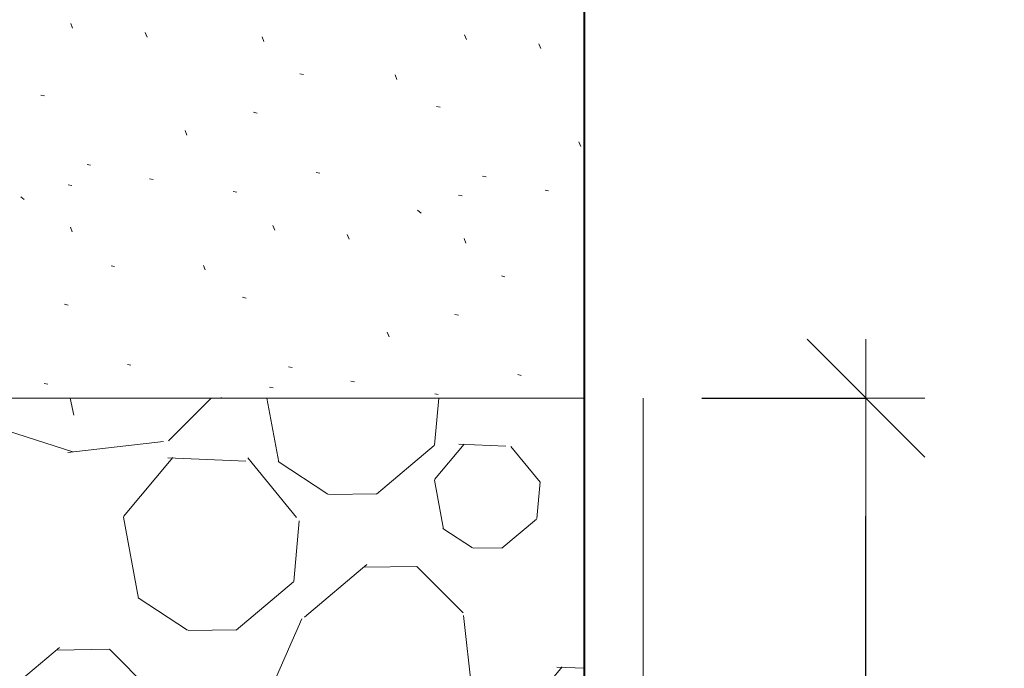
# Model space of a CAD drawing. Header units: metres. Extents: x 351055.4 to 351076.4, y -78447.2 to -78432.3.
# Tile 62 of 68: x 351071.612 to 351072.447, y -78436.685 to -78436.135. Entities that reach past the tile are written whole.
import ezdxf

# ---------------------------------------------------------------- set-up
doc = ezdxf.new("R2010")
doc.units = ezdxf.units.M
doc.header["$MEASUREMENT"] = 0
doc.linetypes.add('DGN Style 2', pattern=[0.912958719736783, 0.5477752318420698, -0.3651834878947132])
doc.layers.get('0').update_dxf_attribs({"color": 1, "lineweight": 30})
for name, color, linetype, lineweight in [('KOTY', 7, 'Continuous', 13), ('RAMECEK', 7, 'Continuous', 0), ('ŠRAFY', 7, 'Continuous', 0)]:
    doc.layers.add(name, color=color, linetype=linetype, lineweight=lineweight)
doc.styles.add('ARIAL', font='arial.ttf')
doc.dimstyles.new('1 500', dxfattribs={"dimtxt": 1, "dimasz": 1, "dimexe": 0, "dimexo": 1, "dimgap": 0.5, "dimtad": 1, "dimzin": 0, "dimtxsty": 'ARIAL', "dimblk": 'KONCOVA ZNACKA KOTY_1.0', "dimcen": 0, "dimazin": 3, "dimtfac": 1, "dimtdec": 0, "dimtofl": 0, "dimtmove": 0, "dimatfit": 1, "dimldrblk": 'KONCOVA ZNACKA KOTY_1.0', "dimfxl": 0, "dimtolj": 1, "dimtzin": 0, "dimarcsym": 0})

# ---------------------------------------------------------------- blocks, each defined once
blk = doc.blocks.new('KONCOVA ZNACKA KOTY_1.0')
blk.add_line((0, 0), (-1, 0))
at = {"layer": 'KOTY'}
for p, q in [((-0.4999340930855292, -0.4999340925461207), (0.4999340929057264, 0.4999340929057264)), ((-1.798028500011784e-10, -0.4999340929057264), (0, 0.4999340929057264)), ((-0.4999340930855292, 0), (0.4999340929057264, 0))]:
    blk.add_line(p, q, dxfattribs=at)
blk = doc.blocks.new('*D33')
at = {"layer": 'Defpoints', "color": 0, "linetype": 'Continuous'}
for p in [(351072.0904193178, -78436.45646225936), (351072.3296203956, -78436.45646225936), (351072.0904193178, -78437.80406749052)]:
    blk.add_point(p, dxfattribs=at)
at = {"layer": 'KOTY', "color": 0, "linetype": 'ByBlock', "lineweight": -2}
for p, q in [((351072.1904193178, -78436.45646225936), (351072.3296203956, -78436.45646225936)), ((351072.1904193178, -78437.80406749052), (351072.3296203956, -78437.80406749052))]:
    blk.add_line(p, q, dxfattribs=at)
at = {"layer": 'KOTY', "color": 0, "linetype": 'Continuous', "lineweight": -2}
blk.add_line((351072.3296203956, -78437.70406749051), (351072.3296203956, -78436.55646225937), dxfattribs=at)
at = {"layer": 'KOTY', "color": 0, "linetype": 'Continuous', "lineweight": -2, "xscale": 0.09999999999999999, "yscale": 0.09999999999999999, "zscale": 0.09999999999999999}
for p, rotation in [((351072.3296203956, -78436.45646225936), 90), ((351072.3296203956, -78437.80406749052), 270)]:
    blk.add_blockref('KONCOVA ZNACKA KOTY_1.0', p, dxfattribs=dict(at, rotation=rotation))
at = {"layer": 'KOTY', "color": 0, "linetype": 'Continuous', "insert": (351072.2195248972, -78437.13026487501), "char_height": 0.09999999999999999, "attachment_point": 5, "rotation": 90, "style": 'ARIAL'}
blk.add_mtext('\\A1;\\H1x;\\W0.75;1,35', dxfattribs=at)

msp = doc.modelspace()

# ---------------------------------------------------------------- hatches: boundary and pattern name
at = {"layer": 'ŠRAFY'}
h = msp.add_hatch(dxfattribs=at)
h.set_pattern_fill('CONCR3', color=256, scale=0.1, style=0, pattern_type=2)
h.set_pattern_definition([(348.49734, (351071.9633675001, -78435.7183841), (-0.8397989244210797, 0.1904373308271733), [0.0031135, -2.9088144]), (111.744265, (351071.971, -78435.6576592), (0.1810716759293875, -0.5057524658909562), [0.0042547, -2.903080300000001]), (111.744265, (351072.0433264, -78435.82519470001), (0.1810716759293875, -0.5057524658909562), [0.004252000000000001, -2.9030831]), (111.744265, (351071.9801535, -78435.8175665), (0.1810716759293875, -0.5057524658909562), [0.004249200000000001, -2.9030858]), (320.997, (351072.1, -78435.8), (-1.535991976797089, 1.211308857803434), [0.003908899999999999, -2.19358]), (111.744265, (351071.9056909, -78435.737003), (0.1810716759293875, -0.5057524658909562), [0.004252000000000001, -2.9030831]), (111.744265, (351071.921255, -78435.85143760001), (0.1810716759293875, -0.5057524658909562), [0.004248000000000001, -2.903087]), (348.49734, (351071.8221215, -78435.7626858), (-0.8397989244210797, 0.1904373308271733), [0.003111, -2.9088169]), (348.49734, (351071.966384, -78435.6170274), (-0.8397989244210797, 0.1904373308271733), [0.0031152, -2.9088127]), (348.49734, (351071.8751015, -78435.7747243), (-0.8397989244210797, 0.1904373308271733), [0.003111, -2.9088169]), (348.49734, (351072.0165829, -78435.7693085), (-0.8397989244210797, 0.1904373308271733), [0.0031135, -2.9088144]), (348.49734, (351071.9461424, -78435.7855621), (-0.8397989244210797, 0.1904373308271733), [0.0031127, -2.9088152]), (348.49734, (351071.95397, -78435.8752685), (-0.8397989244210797, 0.1904373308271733), [0.003111, -2.9088169]), (348.49734, (351072.0027349, -78435.68562250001), (-0.8397989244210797, 0.1904373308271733), [0.0031152, -2.9088127])])
h.paths.add_polyline_path([(351071.5904193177, -78435.5184202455, -0.3394542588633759), (351071.5820028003, -78435.52938886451), (351071.5679359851, -78435.53128240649, 0.1690767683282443), (351071.5617601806, -78435.5354784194, 0.3308490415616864), (351071.5617601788, -78435.57272775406, 0.1690767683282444), (351071.5679359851, -78435.5769237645), (351071.5820028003, -78435.57881730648, -0.3394542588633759), (351071.5904193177, -78435.5897859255), (351071.5904193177, -78435.6041386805), (351071.5904193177, -78435.61842024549, -0.3394542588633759), (351071.5820028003, -78435.62938886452), (351071.5679359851, -78435.6312824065, 0.1690767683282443), (351071.5617601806, -78435.6354784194, 0.3308490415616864), (351071.5617601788, -78435.67272775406, 0.1690767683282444), (351071.5679359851, -78435.6769237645), (351071.5820028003, -78435.67881730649, -0.3394542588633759), (351071.5904193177, -78435.6897859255), (351071.5904193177, -78435.70413868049), (351071.5904193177, -78435.7184202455, -0.3394542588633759), (351071.5820028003, -78435.7293888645), (351071.5679359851, -78435.73128240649, 0.1690767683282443), (351071.5617601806, -78435.7354784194, 0.3308490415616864), (351071.5617601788, -78435.77272775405, 0.1690767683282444), (351071.5679359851, -78435.77692376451), (351071.5820028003, -78435.77881730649, -0.3394542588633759), (351071.5904193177, -78435.7897859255), (351071.5904193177, -78435.8041386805), (351071.5904193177, -78435.8184202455, -0.3394542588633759), (351071.5820028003, -78435.82938886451), (351071.5679359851, -78435.83128240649, 0.1690767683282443), (351071.5617601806, -78435.83547841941, 0.3308490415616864), (351071.5617601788, -78435.87272775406, 0.1690767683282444), (351071.5679359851, -78435.8769237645), (351071.5820028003, -78435.87881730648, -0.3394542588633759), (351071.5904193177, -78435.8897859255), (351071.5904193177, -78435.9041386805), (351071.5904193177, -78435.91842024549, -0.3394542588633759), (351071.5820028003, -78435.9293888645), (351071.5679359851, -78435.93128240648, 0.1690767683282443), (351071.5617601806, -78435.9354784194, 0.3308490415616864), (351071.5617601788, -78435.97272775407, 0.1690767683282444), (351071.5679359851, -78435.97692376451), (351071.5820028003, -78435.97881730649, -0.3394542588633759), (351071.5904193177, -78435.9897859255), (351071.5904193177, -78436.0041386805), (351071.5904193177, -78436.0184202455, -0.3394542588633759), (351071.5820028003, -78436.02938886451), (351071.5679359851, -78436.03128240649, 0.1690767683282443), (351071.5617601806, -78436.0354784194, 0.3308490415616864), (351071.5617601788, -78436.07272775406, 0.1690767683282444), (351071.5679359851, -78436.0769237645), (351071.5820028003, -78436.07881730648, -0.3394542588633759), (351071.5904193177, -78436.0897859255), (351071.5904193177, -78436.1041386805), (351071.5904193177, -78436.11842024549, -0.3394542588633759), (351071.5820028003, -78436.12938886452), (351071.5679359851, -78436.1312824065, 0.1690767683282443), (351071.5617601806, -78436.1354784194, 0.3308490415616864), (351071.5617601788, -78436.17272775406, 0.1690767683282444), (351071.5679359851, -78436.1769237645), (351071.5820028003, -78436.17881730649, -0.3394542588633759), (351071.5904193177, -78436.1897859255), (351071.5904193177, -78436.20413868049), (351071.5904193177, -78436.2184202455, -0.3394542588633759), (351071.5820028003, -78436.2293888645), (351071.5679359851, -78436.23128240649, 0.1690767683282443), (351071.5617601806, -78436.2354784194, 0.3308490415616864), (351071.5617601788, -78436.27272775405, 0.1690767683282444), (351071.5679359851, -78436.27692376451), (351071.5820028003, -78436.27881730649, -0.3394542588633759), (351071.5904193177, -78436.2897859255), (351071.5904193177, -78436.3041386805), (351071.5904193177, -78436.3184202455, -0.3394542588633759), (351071.5820028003, -78436.32938886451), (351071.5679359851, -78436.33128240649, 0.1690767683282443), (351071.5617601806, -78436.33547841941, 0.3308490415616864), (351071.5617601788, -78436.37272775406, 0.1690767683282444), (351071.5679359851, -78436.3769237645), (351071.5820028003, -78436.37881730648, -0.3394542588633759), (351071.5904193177, -78436.3897859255), (351071.5904193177, -78436.4041386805), (351071.5904193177, -78436.41842024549, -0.3394542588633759), (351071.5820028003, -78436.4293888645), (351071.5679359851, -78436.43128240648, 0.1690767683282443), (351071.5617601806, -78436.4354784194, 0.1805869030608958), (351071.55568747, -78436.45646225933), (351072.0904193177, -78436.45646225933), (351072.0904193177, -78435.42766697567), (351071.5553819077, -78435.40348328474), (351071.5553819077, -78435.5041386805), (351071.5904193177, -78435.5041386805)])
h = msp.add_hatch(dxfattribs=at)
h.set_pattern_fill('GRAVEL', color=256, style=0, pattern_type=2)
h.set_pattern_definition([(100.50765, (351069.840912, -78437.408746), (0.7895981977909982, -2.468580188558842), [0.07015499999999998, -4.122773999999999]), (50.040876, (351069.828118, -78437.339767), (-7.580368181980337, -9.209457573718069), [0.065112, -13.045015]), (357.49319, (351069.869935, -78437.289859), (-12.39279574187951, 0.6399174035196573), [0.06641099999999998, -13.993876]), (309.11572, (351069.936282, -78437.292764), (6.491410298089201, -8.170392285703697), [0.06529, -11.515127]), (264.749335, (351069.977473, -78437.343421), (-0.02494673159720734, -1.654035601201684), [0.05154299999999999, -10.75752]), (219.959124, (351069.972756, -78437.394748), (-0.8394910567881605, -0.8394913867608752), [0.063621, -13.046506]), (180.864089, (351069.923991, -78437.435607), (0.8145444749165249, -0.8145447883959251), [0.040935, -1.613289]), (146.646988, (351069.88306, -78437.436225), (-4.097669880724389, 2.418687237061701), [0.050302, -5.830483]), (66.2119, (351069.942841, -78437.181701), (-1.703929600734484, -3.333018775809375), [0.08119, -6.286316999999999]), (39.959124, (351069.97559, -78437.10740800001), (-9.209457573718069, -7.580368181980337), [0.06930599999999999, -13.04082]), (0.864089, (351070.028713, -78437.062897), (-0.8394914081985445, -0.8394915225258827), [0.045064, -1.60916]), (315, (351070.073772, -78437.062217), (-0.02494672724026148, -1.654035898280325), [0.055567, -1.096373]), (276.284391, (351070.113064, -78437.101509), (0.714757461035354, -7.430688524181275), [0.081389, -13.205797]), (252.889832, (351070.121973, -78437.182409), (-0.8644380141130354, -2.49352721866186), [0.08611, -14.689519]), (230.040876, (351070.096639, -78437.264708), (-0.839491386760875, -0.8394910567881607), [0.073486, -13.03664]), (184.223077, (351070.049443, -78437.321035), (-12.41774287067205, -1.014118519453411), [0.054461, -14.055628]), (140.352606, (351069.995129, -78437.325046), (0.8145449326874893, -0.8145442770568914), [0.058126, -12.66871]), (101.741, (351070, -78437.3), (2.318895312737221, -10.71379260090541), [0.062546, -15.0909]), (82.81957299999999, (351069.937646, -78437.226721), (-0.91433153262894, -5.8015990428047), [0.048911, -7.465657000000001]), (100.50765, (351069.682386, -78436.986497), (0.7895981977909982, -2.468580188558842), [0.07013099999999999, -4.122798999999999]), (50.040876, (351069.669596, -78436.91754299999), (-7.580368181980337, -9.209457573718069), [0.065096, -13.04503]), (357.49319, (351069.711404, -78436.867646), (-12.39279574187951, 0.6399174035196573), [0.06641399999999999, -13.993873]), (309.647394, (351069.777755, -78436.870551), (0.8145442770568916, -0.814544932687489), [0.06529299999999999, -12.661543]), (264.749335, (351069.819416, -78436.920826), (-0.02494673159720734, -1.654035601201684), [0.05195, -10.757113]), (219.959124, (351069.814661, -78436.97255800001), (-0.8394910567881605, -0.8394913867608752), [0.063908, -13.046218]), (180.864089, (351069.765675, -78437.01360199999), (0.8145444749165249, -0.8145447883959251), [0.041138, -1.613086]), (146.646988, (351069.724542, -78437.014223), (-4.097669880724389, 2.418687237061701), [0.050421, -5.830364]), (100.50765, (351070.005569, -78436.162979), (0.7895981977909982, -2.468580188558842), [0.07011299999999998, -4.122815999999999]), (50.040876, (351069.992782, -78436.094042), (-7.580368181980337, -9.209457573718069), [0.065107, -13.04502]), (357.49319, (351070.034597, -78436.044137), (-12.39279574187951, 0.6399174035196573), [0.06638399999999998, -13.993903]), (309.11572, (351070.100917, -78436.047041), (6.491410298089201, -8.170392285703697), [0.065273, -11.515144]), (264.749335, (351070.142097, -78436.097685), (-0.02494673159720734, -1.654035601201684), [0.051552, -10.757511]), (219.959124, (351070.13738, -78436.149021), (-0.8394910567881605, -0.8394913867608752), [0.063569, -13.046557]), (180.864089, (351070.088653, -78436.18984800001), (0.8145444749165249, -0.8145447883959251), [0.04094100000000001, -1.613283]), (146.646988, (351070.047717, -78436.19046499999), (-4.097669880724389, 2.418687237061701), [0.050283, -5.830502]), (100.50765, (351070.445849, -78436.50309099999), (0.7895981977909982, -2.468580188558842), [0.04207299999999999, -4.150855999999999]), (50.040876, (351070.438176, -78436.461723), (-7.580368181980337, -9.209457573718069), [0.039073, -13.071054]), (357.49319, (351070.46327, -78436.431773), (-12.39279574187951, 0.6399174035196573), [0.03986799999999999, -14.020419]), (309.11572, (351070.5031, -78436.433517), (6.491410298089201, -8.170392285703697), [0.039143, -11.541275]), (264.749335, (351070.527795, -78436.463887), (-0.02494673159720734, -1.654035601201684), [0.030921, -10.778142]), (219.959124, (351070.524965, -78436.494678), (-0.8394910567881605, -0.8394913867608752), [0.038165, -13.071962]), (180.864089, (351070.495712, -78436.519189), (0.8145444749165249, -0.8145447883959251), [0.024573, -1.629651]), (146.646988, (351070.471141, -78436.51956), (-4.097669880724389, 2.418687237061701), [0.030146, -5.850639]), (100.50765, (351070.158622, -78437.121116), (0.7895981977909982, -2.468580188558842), [0.07013099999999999, -4.122798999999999]), (50.040876, (351070.145833, -78437.052162), (-7.580368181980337, -9.209457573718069), [0.065126, -13.045]), (357.49319, (351070.187659, -78437.002242), (-12.39279574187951, 0.6399174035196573), [0.066396, -13.993891]), (309.11572, (351070.253992, -78437.00514600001), (6.491410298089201, -8.170392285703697), [0.06531100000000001, -11.515107]), (264.749335, (351070.295196, -78437.055819), (-0.02494673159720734, -1.654035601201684), [0.051536, -10.757527]), (219.959124, (351070.29048, -78437.107138), (-0.8394910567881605, -0.8394913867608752), [0.06361699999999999, -13.046509]), (180.864089, (351070.241717, -78437.147996), (0.8145444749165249, -0.8145447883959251), [0.040951, -1.613273]), (146.646988, (351070.200771, -78437.148614), (-4.097669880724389, 2.418687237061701), [0.050284, -5.830502]), (100.50765, (351070.173832, -78436.53875), (0.7895981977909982, -2.468580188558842), [0.07013799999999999, -4.122791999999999]), (50.040876, (351070.161041, -78436.469788), (-7.580368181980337, -9.209457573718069), [0.065094, -13.045033]), (357.49319, (351070.202847, -78436.419894), (-12.39279574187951, 0.6399174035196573), [0.06641799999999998, -13.993869]), (309.647394, (351070.269201, -78436.422799), (0.8145442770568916, -0.814544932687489), [0.06526699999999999, -12.661569]), (264.749335, (351070.310845, -78436.473053), (-0.02494673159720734, -1.654035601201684), [0.051978, -10.757085]), (219.959124, (351070.306089, -78436.524813), (-0.8394910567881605, -0.8394913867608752), [0.06389500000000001, -13.046232]), (180.864089, (351070.257113, -78436.565849), (0.8145444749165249, -0.8145447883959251), [0.04115, -1.613074]), (146.646988, (351070.215968, -78436.56646900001), (-4.097669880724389, 2.418687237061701), [0.05043, -5.830355]), (100.50765, (351069.828566, -78437.10730599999), (0.7895981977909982, -2.468580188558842), [0.07015499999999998, -4.122773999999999]), (50.040876, (351069.815772, -78437.038328), (-7.580368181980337, -9.209457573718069), [0.065112, -13.045015]), (357.49319, (351069.857589, -78436.98842000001), (-12.39279574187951, 0.6399174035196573), [0.06641099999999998, -13.993876]), (309.11572, (351069.923936, -78436.991324), (6.491410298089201, -8.170392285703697), [0.06529, -11.515127]), (264.749335, (351069.965127, -78437.04198099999), (-0.02494673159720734, -1.654035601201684), [0.05154299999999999, -10.75752]), (219.959124, (351069.96041, -78437.09330800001), (-0.8394910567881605, -0.8394913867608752), [0.063621, -13.046506]), (180.864089, (351069.911645, -78437.13416799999), (0.8145444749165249, -0.8145447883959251), [0.040935, -1.613289]), (146.646988, (351069.870714, -78437.134785), (-4.097669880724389, 2.418687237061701), [0.050308, -5.830476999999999]), (100.50765, (351069.469787, -78436.63317), (0.7895981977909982, -2.468580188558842), [0.07015499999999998, -4.122773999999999]), (50.040876, (351069.456993, -78436.564191), (-7.580368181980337, -9.209457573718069), [0.065083, -13.045043]), (357.49319, (351069.498792, -78436.51430499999), (-12.39279574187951, 0.6399174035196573), [0.06642799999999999, -13.993859]), (309.11572, (351069.565156, -78436.51721), (6.491410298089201, -8.170392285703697), [0.065273, -11.515144]), (264.749335, (351069.606336, -78436.567854), (-0.02494673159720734, -1.654035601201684), [0.051533, -10.75753]), (219.959124, (351069.60162, -78436.619171), (-0.8394910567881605, -0.8394913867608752), [0.06361499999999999, -13.046511]), (180.864089, (351069.552859, -78436.660027), (0.8145444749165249, -0.8145447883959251), [0.040949, -1.613275]), (146.646988, (351069.511915, -78436.66064500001), (-4.097669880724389, 2.418687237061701), [0.050289, -5.830496]), (100.50765, (351070.304102, -78436.972284), (0.7895981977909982, -2.468580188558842), [0.07013099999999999, -4.122798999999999]), (50.040876, (351070.291313, -78436.90333), (-7.580368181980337, -9.209457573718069), [0.065126, -13.045]), (357.49319, (351070.33314, -78436.85341), (-12.39279574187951, 0.6399174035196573), [0.066396, -13.993891]), (309.11572, (351070.399472, -78436.856314), (6.491410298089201, -8.170392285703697), [0.06531100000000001, -11.515107]), (264.749335, (351070.440676, -78436.906987), (-0.02494673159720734, -1.654035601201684), [0.051536, -10.757527]), (219.959124, (351070.43596, -78436.95830700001), (-0.8394910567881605, -0.8394913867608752), [0.06361699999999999, -13.046509]), (180.864089, (351070.387197, -78436.999164), (0.8145444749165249, -0.8145447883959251), [0.040951, -1.613273]), (146.646988, (351070.346251, -78436.999782), (-4.097669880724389, 2.418687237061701), [0.050284, -5.830502]), (66.2119, (351070.160213, -78436.746936), (-1.703929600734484, -3.333018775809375), [0.08119, -6.286316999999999]), (39.959124, (351070.192962, -78436.672644), (-9.209457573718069, -7.580368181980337), [0.06930599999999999, -13.04082]), (0.864089, (351070.246085, -78436.628132), (-0.8394914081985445, -0.8394915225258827), [0.045086, -1.609138]), (315, (351070.291166, -78436.627453), (-0.02494672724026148, -1.654035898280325), [0.055552, -1.096388]), (276.284391, (351070.330447, -78436.666733), (0.714757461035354, -7.430688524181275), [0.08140399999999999, -13.205782]), (252.889832, (351070.339357, -78436.747648), (-0.8644380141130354, -2.49352721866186), [0.08611, -14.689519]), (230.040876, (351070.314023, -78436.829947), (-0.839491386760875, -0.8394910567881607), [0.073462, -13.036664]), (184.223077, (351070.266842, -78436.886256), (-12.41774287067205, -1.014118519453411), [0.05449, -14.055599]), (140.352606, (351070.2125, -78436.89026900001), (0.8145449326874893, -0.8145442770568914), [0.058115, -12.668721]), (101.741, (351070, -78436.9), (2.318895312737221, -10.71379260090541), [0.062542, -15.0909]), (82.81957299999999, (351070.1550260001, -78436.791955), (-0.91433153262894, -5.8015990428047), [0.048908, -7.465660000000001]), (66.2119, (351069.899375, -78436.817152), (-1.703929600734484, -3.333018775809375), [0.081162, -6.286345]), (39.959124, (351069.932113, -78436.742885), (-9.209457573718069, -7.580368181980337), [0.069332, -13.040795]), (0.864089, (351069.985256, -78436.69835800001), (-0.8394914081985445, -0.8394915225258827), [0.045056, -1.609168]), (315, (351070.030307, -78436.697678), (-0.02494672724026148, -1.654035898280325), [0.05556000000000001, -1.09638]), (276.284391, (351070.069593, -78436.736965), (0.714757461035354, -7.430688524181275), [0.081385, -13.205801]), (252.889832, (351070.078502, -78436.817861), (-0.8644380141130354, -2.49352721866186), [0.086135, -14.689495]), (230.040876, (351070.053161, -78436.900183), (-0.839491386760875, -0.8394910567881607), [0.073461, -13.036666]), (184.223077, (351070.005981, -78436.95649099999), (-12.41774287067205, -1.014118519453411), [0.054488, -14.055601]), (140.352606, (351069.951641, -78436.960503), (0.8145449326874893, -0.8145442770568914), [0.058113, -12.668723]), (101.741, (351070, -78436.9), (2.318895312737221, -10.71379260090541), [0.062557, -15.0909]), (82.81957299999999, (351069.894165, -78436.862175), (-0.91433153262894, -5.8015990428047), [0.048892, -7.465675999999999]), (336.130768, (351070.579471, -78436.550502), (-5.751706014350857, 2.393740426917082), [0.081173, -9.798666]), (309.647394, (351070.653701, -78436.58334900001), (0.8145442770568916, -0.814544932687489), [0.06927, -12.657566]), (272.50681, (351070.6979, -78436.636686), (0.639917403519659, -12.39279574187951), [0.044748, -14.015539]), (225, (351070.699857, -78436.68139), (-1.654035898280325, -0.02494672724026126), [0.056213, -1.131007]), (186.555052, (351070.660108, -78436.721139), (-9.109670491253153, -0.9642249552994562), [0.081784, -16.592527]), (162.262653, (351070.578859, -78436.730475), (0.8145448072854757, -0.8145442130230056), [0.086479, -2.505307]), (135, (351070.496491, -78436.70412899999), (-0.02494672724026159, -1.654035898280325), [0.073385, -1.078555]), (99.19186499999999, (351070.4446, -78436.652238), (0.764651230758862, -4.122616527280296), [0.050214, -14.154069]), (50.040876, (351070.436578, -78436.602669), (-7.580368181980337, -9.209457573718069), [0.057767, -13.052359]), (12.102962, (351070.473679, -78436.55838999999), (-1.654035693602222, -0.02494669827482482), [0.062169, -4.179681]), (352.702945, (351070.534466, -78436.545355), (-4.122616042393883, 0.7646513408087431), [0.048885, -5.774935]), (100.50765, (351070.384988, -78436.831916), (0.7895981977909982, -2.468580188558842), [0.07013799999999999, -4.122791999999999]), (50.040876, (351070.372197, -78436.762955), (-7.580368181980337, -9.209457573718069), [0.065094, -13.045033]), (357.49319, (351070.414003, -78436.71306000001), (-12.39279574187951, 0.6399174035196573), [0.06641799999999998, -13.993869]), (309.647394, (351070.480357, -78436.715965), (0.8145442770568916, -0.814544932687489), [0.06526699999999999, -12.661569]), (264.749335, (351070.522001, -78436.76622), (-0.02494673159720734, -1.654035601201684), [0.051978, -10.757085]), (219.959124, (351070.517245, -78436.817979), (-0.8394910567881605, -0.8394913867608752), [0.06389500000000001, -13.046232]), (180.864089, (351070.468269, -78436.859015), (0.8145444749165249, -0.8145447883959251), [0.04115, -1.613074]), (146.646988, (351070.427124, -78436.85963600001), (-4.097669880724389, 2.418687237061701), [0.05043, -5.830355]), (336.130768, (351069.766772, -78437.094006), (-5.751706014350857, 2.393740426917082), [0.081173, -9.798666]), (309.647394, (351069.841002, -78437.126852), (0.8145442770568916, -0.814544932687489), [0.06927, -12.657566]), (272.50681, (351069.885201, -78437.18018899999), (0.639917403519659, -12.39279574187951), [0.044748, -14.015539]), (225, (351069.887158, -78437.224894), (-1.654035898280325, -0.02494672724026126), [0.056213, -1.131007]), (186.555052, (351069.847409, -78437.264642), (-9.109670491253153, -0.9642249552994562), [0.081784, -16.592527]), (162.262653, (351069.766159, -78437.27397899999), (0.8145448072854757, -0.8145442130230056), [0.086452, -2.505334]), (135, (351069.683817, -78437.247641), (-0.02494672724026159, -1.654035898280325), [0.073409, -1.078531]), (99.19186499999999, (351069.631909, -78437.195733), (0.764651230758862, -4.122616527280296), [0.050182, -14.154101]), (50.040876, (351069.623893, -78437.14619500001), (-7.580368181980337, -9.209457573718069), [0.057775, -13.052351]), (12.102962, (351069.660999, -78437.10191), (-1.654035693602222, -0.02494669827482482), [0.06217, -4.179679]), (352.702945, (351069.721787, -78437.088875), (-4.122616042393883, 0.7646513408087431), [0.048887, -5.774933]), (100.50765, (351070.054762, -78436.654341), (0.7895981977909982, -2.468580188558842), [0.07013799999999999, -4.122791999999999]), (50.040876, (351070.041971, -78436.585379), (-7.580368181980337, -9.209457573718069), [0.065092, -13.045034]), (357.49319, (351070.083776, -78436.53548600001), (-12.39279574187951, 0.6399174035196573), [0.06639799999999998, -13.993889]), (309.11572, (351070.150111, -78436.53839), (6.491410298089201, -8.170392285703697), [0.065282, -11.515135]), (264.749335, (351070.191297, -78436.589041), (-0.02494673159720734, -1.654035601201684), [0.051539, -10.757524]), (219.959124, (351070.18658, -78436.640363), (-0.8394910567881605, -0.8394913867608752), [0.063587, -13.046539]), (180.864089, (351070.137841, -78436.68120199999), (0.8145444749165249, -0.8145447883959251), [0.040935, -1.613289]), (146.646988, (351070.09691, -78436.681819), (-4.097669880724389, 2.418687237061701), [0.050279, -5.830507]), (100.50765, (351069.52159, -78437.066725), (0.7895981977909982, -2.468580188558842), [0.07011299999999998, -4.122815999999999]), (50.040876, (351069.508803, -78436.997788), (-7.580368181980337, -9.209457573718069), [0.065107, -13.04502]), (357.49319, (351069.550618, -78436.947883), (-12.39279574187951, 0.6399174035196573), [0.06638399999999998, -13.993903]), (309.647394, (351069.616938, -78436.950787), (0.8145442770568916, -0.814544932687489), [0.065303, -12.661533]), (264.749335, (351069.658605, -78437.001069), (-0.02494673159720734, -1.654035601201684), [0.051957, -10.757106]), (219.959124, (351069.653851, -78437.05280800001), (-0.8394910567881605, -0.8394913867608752), [0.063913, -13.046214]), (180.864089, (351069.604861, -78437.093855), (0.8145444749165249, -0.8145447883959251), [0.041141, -1.613083]), (146.646988, (351069.563725, -78437.094476), (-4.097669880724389, 2.418687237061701), [0.050417, -5.830368]), (100.50765, (351069.388689, -78436.917872), (0.7895981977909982, -2.468580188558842), [0.07015499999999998, -4.122773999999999]), (50.040876, (351069.375895, -78436.84889400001), (-7.580368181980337, -9.209457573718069), [0.065082, -13.045045]), (357.49319, (351069.417693, -78436.79900900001), (-12.39279574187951, 0.6399174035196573), [0.06642899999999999, -13.993858]), (309.11572, (351069.484058, -78436.801914), (6.491410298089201, -8.170392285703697), [0.065272, -11.515145]), (264.749335, (351069.525238, -78436.852557), (-0.02494673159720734, -1.654035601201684), [0.05153200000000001, -10.757531]), (219.959124, (351069.520522, -78436.903873), (-0.8394910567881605, -0.8394913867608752), [0.063613, -13.046514]), (180.864089, (351069.471762, -78436.944728), (0.8145444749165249, -0.8145447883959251), [0.040951, -1.613273]), (146.646988, (351069.430816, -78436.945345), (-4.097669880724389, 2.418687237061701), [0.050288, -5.830497]), (336.130768, (351069.999735, -78436.350313), (-5.751706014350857, 2.393740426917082), [0.081162, -9.798677]), (309.647394, (351070.073956, -78436.38315499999), (0.8145442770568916, -0.814544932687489), [0.06928200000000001, -12.657554]), (272.50681, (351070.118162, -78436.436502), (0.639917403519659, -12.39279574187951), [0.04476299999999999, -14.015524]), (225, (351070.12012, -78436.481222), (-1.654035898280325, -0.02494672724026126), [0.056228, -1.130992]), (186.555052, (351070.080361, -78436.520981), (-9.109670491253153, -0.9642249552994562), [0.081769, -16.592543]), (162.262653, (351069.999126, -78436.530315), (0.8145448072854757, -0.8145442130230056), [0.086504, -2.505282]), (135, (351069.916734, -78436.503961), (-0.02494672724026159, -1.654035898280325), [0.073385, -1.078555]), (99.19186499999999, (351069.864843, -78436.45207), (0.764651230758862, -4.122616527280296), [0.050214, -14.154069]), (50.040876, (351069.856822, -78436.402501), (-7.580368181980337, -9.209457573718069), [0.057767, -13.052359]), (12.102962, (351069.893922, -78436.35822200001), (-1.654035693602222, -0.02494669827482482), [0.062169, -4.179681]), (352.702945, (351069.954709, -78436.345187), (-4.122616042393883, 0.7646513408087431), [0.048885, -5.774935]), (100.50765, (351069.80835, -78436.636225), (0.7895981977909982, -2.468580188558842), [0.07013799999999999, -4.122791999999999]), (50.040876, (351069.795559, -78436.567263), (-7.580368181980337, -9.209457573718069), [0.065092, -13.045034]), (357.49319, (351069.837364, -78436.51737), (-12.39279574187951, 0.6399174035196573), [0.06641899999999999, -13.993868]), (309.647394, (351069.903719, -78436.520275), (0.8145442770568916, -0.814544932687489), [0.06526599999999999, -12.66157]), (264.749335, (351069.945362, -78436.57052899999), (-0.02494673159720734, -1.654035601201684), [0.05195399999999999, -10.757109]), (219.959124, (351069.940608, -78436.622265), (-0.8394910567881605, -0.8394913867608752), [0.06390900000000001, -13.046218]), (180.864089, (351069.891622, -78436.66330900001), (0.8145444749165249, -0.8145447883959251), [0.041121, -1.613103]), (146.646988, (351069.850506, -78436.663929), (-4.097669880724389, 2.418687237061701), [0.050439, -5.830346]), (336.130768, (351069.71673, -78436.64710700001), (-5.751706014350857, 2.393740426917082), [0.081173, -9.798666]), (309.647394, (351069.79096, -78436.67995399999), (0.8145442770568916, -0.814544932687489), [0.06927, -12.657566]), (272.50681, (351069.835159, -78436.73329), (0.639917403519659, -12.39279574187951), [0.04476999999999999, -14.015517]), (225, (351069.837117, -78436.77801699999), (-1.654035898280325, -0.02494672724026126), [0.056198, -1.131022]), (186.555052, (351069.797379, -78436.81775599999), (-9.109670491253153, -0.9642249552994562), [0.08175199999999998, -16.59256]), (162.262653, (351069.716161, -78436.827088), (0.8145448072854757, -0.8145442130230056), [0.086495, -2.505291]), (135, (351069.633777, -78436.800737), (-0.02494672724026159, -1.654035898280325), [0.073407, -1.078533]), (99.19186499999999, (351069.581871, -78436.74883099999), (0.764651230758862, -4.122616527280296), [0.050179, -14.154103]), (50.040876, (351069.573855, -78436.699296), (-7.580368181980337, -9.209457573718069), [0.05777, -13.052356]), (12.102962, (351069.610957, -78436.655015), (-1.654035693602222, -0.02494669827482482), [0.06217, -4.179679]), (352.702945, (351069.671746, -78436.64197899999), (-4.122616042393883, 0.7646513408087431), [0.048886, -5.774934]), (336.130768, (351070.194706, -78436.207103), (-5.751706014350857, 2.393740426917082), [0.081162, -9.798677]), (309.647394, (351070.268926, -78436.23994500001), (0.8145442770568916, -0.814544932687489), [0.06928, -12.657556]), (272.50681, (351070.313131, -78436.293289), (0.639917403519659, -12.39279574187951), [0.04474499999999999, -14.015542]), (225, (351070.315088, -78436.337991), (-1.654035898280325, -0.02494672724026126), [0.05621, -1.13101]), (186.555052, (351070.275341, -78436.377738), (-9.109670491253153, -0.9642249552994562), [0.081783, -16.592529]), (162.262653, (351070.194093, -78436.387074), (0.8145448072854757, -0.8145442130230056), [0.086478, -2.505308]), (135, (351070.111726, -78436.360728), (-0.02494672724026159, -1.654035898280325), [0.073384, -1.078556]), (99.19186499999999, (351070.059836, -78436.308837), (0.764651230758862, -4.122616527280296), [0.050213, -14.15407]), (50.040876, (351070.051815, -78436.259269), (-7.580368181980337, -9.209457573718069), [0.057736, -13.05239]), (12.102962, (351070.088895, -78436.215014), (-1.654035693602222, -0.02494669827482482), [0.062192, -4.179658]), (352.702945, (351070.149705, -78436.201975), (-4.122616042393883, 0.7646513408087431), [0.048879, -5.774941]), (66.2119, (351069.25233, -78436.646343), (-1.703929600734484, -3.333018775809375), [0.081162, -6.286345]), (39.959124, (351069.285068, -78436.572076), (-9.209457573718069, -7.580368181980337), [0.069329, -13.040797]), (0.864089, (351069.338209, -78436.52755), (-0.8394914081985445, -0.8394915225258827), [0.045038, -1.609186]), (315, (351069.383241, -78436.52687100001), (-0.02494672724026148, -1.654035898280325), [0.055543, -1.096397]), (276.284391, (351069.422516, -78436.566146), (0.714757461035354, -7.430688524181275), [0.081399, -13.205787]), (252.889832, (351069.431426, -78436.64705599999), (-0.8644380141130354, -2.49352721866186), [0.086095, -14.689534]), (230.040876, (351069.406096, -78436.72933999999), (-0.839491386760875, -0.8394910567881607), [0.07347100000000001, -13.036655]), (184.223077, (351069.35891, -78436.785656), (-12.41774287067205, -1.014118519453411), [0.054461, -14.055628]), (140.352606, (351069.304597, -78436.78966699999), (0.8145449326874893, -0.8145442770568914), [0.058096, -12.66874]), (101.741, (351069, -78436.8), (2.318895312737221, -10.71379260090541), [0.062569, -15.0909]), (82.81957299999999, (351069.247132, -78436.691339), (-0.91433153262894, -5.8015990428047), [0.048905, -7.465663]), (100.50765, (351069.82479, -78436.294077), (0.7895981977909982, -2.468580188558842), [0.07013799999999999, -4.122791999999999]), (50.040876, (351069.811999, -78436.225115), (-7.580368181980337, -9.209457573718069), [0.065092, -13.045034]), (357.49319, (351069.853804, -78436.175222), (-12.39279574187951, 0.6399174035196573), [0.06639799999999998, -13.993889]), (309.11572, (351069.920139, -78436.178126), (6.491410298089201, -8.170392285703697), [0.065282, -11.515135]), (264.749335, (351069.961325, -78436.228777), (-0.02494673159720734, -1.654035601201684), [0.051539, -10.757524]), (219.959124, (351069.956608, -78436.2801), (-0.8394910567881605, -0.8394913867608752), [0.063587, -13.046539]), (180.864089, (351069.907868, -78436.320938), (0.8145444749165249, -0.8145447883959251), [0.040935, -1.613289]), (146.646988, (351069.866938, -78436.321555), (-4.097669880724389, 2.418687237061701), [0.050308, -5.830476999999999]), (66.2119, (351069.585335, -78436.399591), (-1.703929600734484, -3.333018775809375), [0.081162, -6.286345]), (39.959124, (351069.618072, -78436.325324), (-9.209457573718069, -7.580368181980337), [0.069332, -13.040795]), (0.864089, (351069.671215, -78436.280797), (-0.8394914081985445, -0.8394915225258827), [0.045056, -1.609168]), (315, (351069.716266, -78436.280117), (-0.02494672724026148, -1.654035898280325), [0.05556000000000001, -1.09638]), (276.284391, (351069.755553, -78436.319404), (0.714757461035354, -7.430688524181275), [0.081385, -13.205801]), (252.889832, (351069.764462, -78436.4003), (-0.8644380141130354, -2.49352721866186), [0.086135, -14.689495]), (230.040876, (351069.73912, -78436.482622), (-0.839491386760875, -0.8394910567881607), [0.073461, -13.036666]), (184.223077, (351069.691941, -78436.53893), (-12.41774287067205, -1.014118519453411), [0.054488, -14.055601]), (140.352606, (351069.637601, -78436.542943), (0.8145449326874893, -0.8145442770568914), [0.058113, -12.668723]), (101.741, (351070, -78436.5), (2.318895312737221, -10.71379260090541), [0.062557, -15.0909]), (82.81957299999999, (351069.580125, -78436.444614), (-0.91433153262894, -5.8015990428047), [0.048916, -7.465652]), (100.50765, (351069.416118, -78436.472162), (0.7895981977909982, -2.468580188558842), [0.07015499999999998, -4.122773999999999]), (50.040876, (351069.403324, -78436.403183), (-7.580368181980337, -9.209457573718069), [0.065083, -13.045043]), (357.49319, (351069.445123, -78436.35329700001), (-12.39279574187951, 0.6399174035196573), [0.06642799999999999, -13.993859]), (309.11572, (351069.511487, -78436.356202), (6.491410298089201, -8.170392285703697), [0.065273, -11.515144]), (264.749335, (351069.552667, -78436.406846), (-0.02494673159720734, -1.654035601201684), [0.051533, -10.75753]), (219.959124, (351069.547951, -78436.458163), (-0.8394910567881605, -0.8394913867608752), [0.06361499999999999, -13.046511]), (180.864089, (351069.49919, -78436.49901900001), (0.8145444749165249, -0.8145447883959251), [0.040949, -1.613275]), (146.646988, (351069.458245, -78436.49963600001), (-4.097669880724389, 2.418687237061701), [0.050289, -5.830496]), (100.50765, (351069.676488, -78436.199445), (0.7895981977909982, -2.468580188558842), [0.07013799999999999, -4.122791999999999]), (50.040876, (351069.663698, -78436.130483), (-7.580368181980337, -9.209457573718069), [0.065092, -13.045034]), (357.49319, (351069.705502, -78436.08059), (-12.39279574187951, 0.6399174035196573), [0.06639799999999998, -13.993889]), (309.11572, (351069.771837, -78436.083494), (6.491410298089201, -8.170392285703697), [0.065282, -11.515135]), (264.749335, (351069.813023, -78436.134145), (-0.02494673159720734, -1.654035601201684), [0.051539, -10.757524]), (219.959124, (351069.808307, -78436.185467), (-0.8394910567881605, -0.8394913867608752), [0.063587, -13.046539]), (180.864089, (351069.759567, -78436.226306), (0.8145444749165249, -0.8145447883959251), [0.040957, -1.613267]), (146.646988, (351069.718615, -78436.226923), (-4.097669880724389, 2.418687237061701), [0.05028999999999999, -5.830495]), (100.50765, (351069.147177, -78436.68900299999), (0.7895981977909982, -2.468580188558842), [0.042098, -4.150830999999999]), (50.040876, (351069.139499, -78436.64761100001), (-7.580368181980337, -9.209457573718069), [0.039058, -13.071069]), (357.49319, (351069.164584, -78436.617673), (-12.39279574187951, 0.6399174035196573), [0.03983999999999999, -14.020447]), (309.647394, (351069.204386, -78436.619416), (0.8145442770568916, -0.814544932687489), [0.03918, -12.687656]), (264.749335, (351069.229385, -78436.649584), (-0.02494673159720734, -1.654035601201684), [0.031183, -10.77788]), (219.959124, (351069.226532, -78436.680636), (-0.8394910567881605, -0.8394913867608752), [0.038346, -13.071781]), (180.864089, (351069.19714, -78436.705263), (0.8145444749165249, -0.8145447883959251), [0.024688, -1.629536]), (146.646988, (351069.172454, -78436.705635), (-4.097669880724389, 2.418687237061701), [0.030252, -5.850533]), (100.50765, (351069.57248, -78436.28241), (0.7895981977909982, -2.468580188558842), [0.04207299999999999, -4.150855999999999]), (50.040876, (351069.564807, -78436.241042), (-7.580368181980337, -9.209457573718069), [0.039073, -13.071054]), (357.49319, (351069.589901, -78436.211092), (-12.39279574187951, 0.6399174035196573), [0.03986799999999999, -14.020419]), (309.11572, (351069.629731, -78436.212836), (6.491410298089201, -8.170392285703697), [0.039143, -11.541275]), (264.749335, (351069.654426, -78436.243206), (-0.02494673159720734, -1.654035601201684), [0.030921, -10.778142]), (219.959124, (351069.651597, -78436.273997), (-0.8394910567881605, -0.8394913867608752), [0.038195, -13.071932]), (180.864089, (351069.62232, -78436.29852699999), (0.8145444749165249, -0.8145447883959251), [0.02455, -1.629674]), (146.646988, (351069.597773, -78436.29889800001), (-4.097669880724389, 2.418687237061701), [0.030157, -5.850627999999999]), (100.50765, (351070.071372, -78437.030048), (0.7895981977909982, -2.468580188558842), [0.042098, -4.150830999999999]), (50.040876, (351070.063695, -78436.988656), (-7.580368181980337, -9.209457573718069), [0.039058, -13.071069]), (357.49319, (351070.088779, -78436.958718), (-12.39279574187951, 0.6399174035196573), [0.03983999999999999, -14.020447]), (309.647394, (351070.128582, -78436.96046), (0.8145442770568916, -0.814544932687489), [0.03918, -12.687656]), (264.749335, (351070.153581, -78436.990628), (-0.02494673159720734, -1.654035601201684), [0.031183, -10.77788]), (219.959124, (351070.150727, -78437.02167999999), (-0.8394910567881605, -0.8394913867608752), [0.038346, -13.071781]), (180.864089, (351070.121335, -78437.046308), (0.8145444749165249, -0.8145447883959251), [0.024668, -1.629556]), (146.646988, (351070.09667, -78437.04668), (-4.097669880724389, 2.418687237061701), [0.030269, -5.850516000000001]), (100.50765, (351070.080727, -78436.921712), (0.7895981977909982, -2.468580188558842), [0.042098, -4.150830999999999]), (50.040876, (351070.07305, -78436.88032000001), (-7.580368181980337, -9.209457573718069), [0.039058, -13.071069]), (357.49319, (351070.098135, -78436.850382), (-12.39279574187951, 0.6399174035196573), [0.03983999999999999, -14.020447]), (309.647394, (351070.137937, -78436.852125), (0.8145442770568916, -0.814544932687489), [0.03918, -12.687656]), (264.749335, (351070.162936, -78436.88229299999), (-0.02494673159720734, -1.654035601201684), [0.031183, -10.77788]), (219.959124, (351070.160082, -78436.913344), (-0.8394910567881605, -0.8394913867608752), [0.038346, -13.071781]), (180.864089, (351070.13069, -78436.937972), (0.8145444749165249, -0.8145447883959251), [0.024668, -1.629556]), (146.646988, (351070.106025, -78436.93834400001), (-4.097669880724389, 2.418687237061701), [0.030269, -5.850516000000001]), (100.50765, (351069.569828, -78436.90300199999), (0.7895981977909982, -2.468580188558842), [0.042098, -4.150830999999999]), (50.040876, (351069.562151, -78436.86161), (-7.580368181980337, -9.209457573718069), [0.039059, -13.071067]), (357.49319, (351069.587237, -78436.831671), (-12.39279574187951, 0.6399174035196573), [0.03983899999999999, -14.020448]), (309.647394, (351069.627038, -78436.833413), (0.8145442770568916, -0.814544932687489), [0.039181, -12.687655]), (264.749335, (351069.652038, -78436.863582), (-0.02494673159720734, -1.654035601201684), [0.031183, -10.77788]), (219.959124, (351069.649184, -78436.894634), (-0.8394910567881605, -0.8394913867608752), [0.038349, -13.071778]), (180.864089, (351069.61979, -78436.919263), (0.8145444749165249, -0.8145447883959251), [0.024687, -1.629537]), (146.646988, (351069.595106, -78436.919636), (-4.097669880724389, 2.418687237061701), [0.030253, -5.850532]), (100.50765, (351070.313457, -78436.595389), (0.7895981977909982, -2.468580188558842), [0.042098, -4.150830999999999]), (50.040876, (351070.30578, -78436.55399700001), (-7.580368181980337, -9.209457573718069), [0.039059, -13.071067]), (357.49319, (351070.330866, -78436.52405800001), (-12.39279574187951, 0.6399174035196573), [0.03983899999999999, -14.020448]), (309.647394, (351070.370667, -78436.525801), (0.8145442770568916, -0.814544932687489), [0.039181, -12.687655]), (264.749335, (351070.395667, -78436.55596900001), (-0.02494673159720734, -1.654035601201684), [0.031183, -10.77788]), (219.959124, (351070.392813, -78436.587022), (-0.8394910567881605, -0.8394913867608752), [0.038349, -13.071778]), (180.864089, (351070.363419, -78436.611651), (0.8145444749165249, -0.8145447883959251), [0.024687, -1.629537]), (146.646988, (351070.338735, -78436.61202300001), (-4.097669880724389, 2.418687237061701), [0.030253, -5.850532]), (100.50765, (351070.31613, -78436.421483), (0.7895981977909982, -2.468580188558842), [0.042056, -4.150873]), (50.040876, (351070.30846, -78436.380133), (-7.580368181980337, -9.209457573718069), [0.039083, -13.071043]), (357.49319, (351070.333561, -78436.350175), (-12.39279574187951, 0.6399174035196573), [0.03983799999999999, -14.020449]), (309.11572, (351070.373361, -78436.35191699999), (6.491410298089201, -8.170392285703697), [0.039153, -11.541265]), (264.749335, (351070.398062, -78436.382295), (-0.02494673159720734, -1.654035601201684), [0.030927, -10.778136]), (219.959124, (351070.395232, -78436.413093), (-0.8394910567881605, -0.8394913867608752), [0.038169, -13.071957]), (180.864089, (351070.365975, -78436.437607), (0.8145444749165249, -0.8145447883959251), [0.024576, -1.629648]), (146.646988, (351070.341401, -78436.437977), (-4.097669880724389, 2.418687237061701), [0.030148, -5.850637]), (66.2119, (351069.835439, -78435.975624), (-1.703929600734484, -3.333018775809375), [0.08119, -6.286316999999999]), (39.959124, (351069.868187, -78435.90133200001), (-9.209457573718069, -7.580368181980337), [0.06930399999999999, -13.040822]), (0.864089, (351069.921309, -78435.856822), (-0.8394914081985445, -0.8394915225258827), [0.045045, -1.609179]), (315, (351069.966349, -78435.856143), (-0.02494672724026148, -1.654035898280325), [0.05555, -1.09639]), (276.284391, (351070.005629, -78435.895422), (0.714757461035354, -7.430688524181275), [0.081384, -13.205801]), (252.889832, (351070.014538, -78435.976318), (-0.8644380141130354, -2.49352721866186), [0.086114, -14.689515]), (230.040876, (351069.989202, -78436.05862000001), (-0.839491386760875, -0.8394910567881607), [0.07347000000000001, -13.036656]), (184.223077, (351069.942017, -78436.114935), (-12.41774287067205, -1.014118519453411), [0.054459, -14.05563]), (140.352606, (351069.887705, -78436.118946), (0.8145449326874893, -0.8145442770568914), [0.05809400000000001, -12.668742]), (101.741, (351070, -78436.1), (2.318895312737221, -10.71379260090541), [0.062568, -15.0909]), (82.81957299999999, (351069.830242, -78436.020619), (-0.91433153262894, -5.8015990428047), [0.048905, -7.465663])])
h.paths.add_polyline_path([(351071.55568747, -78436.45646225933, 0.1417905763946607), (351071.5617601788, -78436.47272775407, 0.1690767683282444), (351071.5679359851, -78436.47692376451), (351071.5820028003, -78436.47895968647, -0.3394542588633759), (351071.5904193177, -78436.4899283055), (351071.5904193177, -78436.5042810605), (351071.5904193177, -78436.5185626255, -0.3394542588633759), (351071.5820028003, -78436.52953124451), (351071.5679359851, -78436.5314247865, 0.1690767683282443), (351071.5617601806, -78436.53562079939, 0.3308490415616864), (351071.5617601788, -78436.57287013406, 0.1690767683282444), (351071.5679359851, -78436.57706614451), (351071.5820028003, -78436.57895968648, -0.3394542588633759), (351071.5904193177, -78436.5899283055), (351071.5904193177, -78436.6042810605), (351071.5904193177, -78436.61856262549, -0.3394542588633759), (351071.5820028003, -78436.62953124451), (351071.5679359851, -78436.6314247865, 0.1690767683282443), (351071.5617601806, -78436.6356207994, 0.3308490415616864), (351071.5617601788, -78436.67287013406, 0.1690767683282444), (351071.5679359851, -78436.6770661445), (351071.5820028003, -78436.67888849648, -0.3394542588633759), (351071.5904193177, -78436.6898571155), (351071.5904193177, -78436.7042098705), (351071.5904193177, -78436.7184914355, -0.3394542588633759), (351071.5820028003, -78436.72946005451), (351071.5679359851, -78436.7313535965, 0.1690767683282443), (351071.5617601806, -78436.7355496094, 0.3308490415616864), (351071.5617601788, -78436.77279894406, 0.1690767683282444), (351071.5679359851, -78436.7769949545), (351071.5820028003, -78436.77888849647, -0.3394542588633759), (351071.5904193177, -78436.7898571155), (351071.5904193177, -78436.80420987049), (351071.5904193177, -78436.8184914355, -0.3394542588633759), (351071.5820028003, -78436.8294600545), (351071.5679359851, -78436.8313535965, 0.1690767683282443), (351071.5617601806, -78436.83554960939, 0.3308490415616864), (351071.5617601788, -78436.87279894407, 0.1690767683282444), (351071.5679359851, -78436.87699495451), (351071.5820028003, -78436.87888849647, -0.3394542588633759), (351071.5904193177, -78436.8898571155), (351071.5904193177, -78436.9042098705), (351071.5904193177, -78436.9184914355, -0.3394542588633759), (351071.5820028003, -78436.92946005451), (351071.5679359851, -78436.9313535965, 0.1690767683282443), (351071.5617601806, -78436.93554960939, 0.3308490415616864), (351071.5617601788, -78436.97279894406, 0.1690767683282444), (351071.5679359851, -78436.9769949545), (351071.5820028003, -78436.97881730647, -0.3394542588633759), (351071.5904193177, -78436.9897859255), (351071.5904193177, -78437.0041386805), (351071.5904193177, -78437.0184202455, -0.3394542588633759), (351071.5820028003, -78437.02938886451), (351071.5679359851, -78437.0312824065, 0.1690767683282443), (351071.5617601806, -78437.03547841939, 0.3308490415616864), (351071.5617601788, -78437.07272775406, 0.1690767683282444), (351071.5679359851, -78437.0769237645), (351071.5820028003, -78437.07881730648, -0.3394542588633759), (351071.5904193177, -78437.0897859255), (351071.5904193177, -78437.1041386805), (351071.5904193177, -78437.11842024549, -0.3394542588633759), (351071.5820028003, -78437.12938886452), (351071.5679359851, -78437.1312824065, 0.1690767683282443), (351071.5617601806, -78437.1354784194, 0.3308490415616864), (351071.5617601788, -78437.17272775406, 0.1690767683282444), (351071.5679359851, -78437.1769237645), (351071.5820028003, -78437.17881730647, -0.3394542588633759), (351071.5904193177, -78437.1897859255), (351071.5904193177, -78437.20413868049), (351071.5904193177, -78437.2184202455, -0.3394542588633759), (351071.5820028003, -78437.2293888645), (351071.5679359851, -78437.2312824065, 0.1690767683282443), (351071.5617601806, -78437.23547841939, 0.3308490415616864), (351071.5617601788, -78437.27272775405, 0.1690767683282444), (351071.5679359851, -78437.27692376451), (351071.5820028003, -78437.27881730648, -0.3394542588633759), (351071.5904193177, -78437.2897859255), (351071.5904193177, -78437.30406749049), (351071.5714307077, -78437.30406749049), (351070.9394307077, -78437.30406749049), (351070.9204420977, -78437.30406749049), (351070.9204420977, -78437.2897859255, -0.3394542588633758), (351070.9288586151, -78437.27881730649), (351070.9429254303, -78437.2769237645, 0.1690767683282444), (351070.9491012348, -78437.27272775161, 0.3308490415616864), (351070.9491012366, -78437.23547841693, 0.1690767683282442), (351070.9429254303, -78437.23128240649), (351070.9288586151, -78437.22938886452, -0.3394542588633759), (351070.9204420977, -78437.2184202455), (351070.9204420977, -78437.20413868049), (351070.9204420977, -78437.1897859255, -0.3394542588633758), (351070.9288586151, -78437.17881730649), (351070.9429254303, -78437.17692376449, 0.1690767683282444), (351070.9491012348, -78437.1727277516, 0.3308490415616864), (351070.9491012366, -78437.13547841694, 0.1690767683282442), (351070.9429254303, -78437.1312824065), (351070.9288586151, -78437.12938886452, -0.3394542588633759), (351070.9204420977, -78437.11842024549), (351070.9204420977, -78437.1041386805), (351070.9204420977, -78437.0897859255, -0.3394542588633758), (351070.9288586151, -78437.07881730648), (351070.9429254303, -78437.0769237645, 0.1690767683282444), (351070.9491012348, -78437.0727277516, 0.3308490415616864), (351070.9491012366, -78437.03547841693, 0.1690767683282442), (351070.9429254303, -78437.03128240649), (351070.9288586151, -78437.02938886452, -0.3394542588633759), (351070.9204420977, -78437.0184202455), (351070.9204420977, -78437.0041386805), (351070.9204420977, -78436.9897859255, -0.3394542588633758), (351070.9288586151, -78436.97881730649), (351070.9429254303, -78436.9769949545, 0.1690767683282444), (351070.9491012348, -78436.9727989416, 0.3308490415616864), (351070.9491012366, -78436.93554960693, 0.1690767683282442), (351070.9429254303, -78436.93135359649), (351070.9288586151, -78436.92946005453, -0.3394542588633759), (351070.9204420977, -78436.9184914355), (351070.9204420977, -78436.9042098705), (351070.9204420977, -78436.8898571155, -0.3394542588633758), (351070.9288586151, -78436.87888849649), (351070.9429254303, -78436.8769949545, 0.1690767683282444), (351070.9491012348, -78436.87279894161, 0.3308490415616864), (351070.9491012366, -78436.83554960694, 0.1690767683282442), (351070.9429254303, -78436.83135359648), (351070.9288586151, -78436.82946005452, -0.3394542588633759), (351070.9204420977, -78436.8184914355), (351070.9204420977, -78436.80420987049), (351070.9204420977, -78436.7898571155, -0.3394542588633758), (351070.9288586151, -78436.77888849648), (351070.9429254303, -78436.77699495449, 0.1690767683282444), (351070.9491012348, -78436.7727989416, 0.3308490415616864), (351070.9491012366, -78436.73554960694, 0.1690767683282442), (351070.9429254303, -78436.7313535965), (351070.9288586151, -78436.72946005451, -0.3394542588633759), (351070.9204420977, -78436.7184914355), (351070.9204420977, -78436.7042098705), (351070.9204420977, -78436.6898571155, -0.3394542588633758), (351070.9288586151, -78436.67888849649), (351070.9429254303, -78436.67706614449, 0.1690767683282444), (351070.9491012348, -78436.6728701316, 0.3308490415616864), (351070.9491012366, -78436.63562079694, 0.1690767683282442), (351070.9429254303, -78436.6314247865), (351070.9288586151, -78436.62953124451, -0.3394542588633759), (351070.9204420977, -78436.61856262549), (351070.9204420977, -78436.6042810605), (351070.9204420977, -78436.5899283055, -0.3394542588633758), (351070.9288586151, -78436.57895968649), (351070.9429254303, -78436.5770661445, 0.1690767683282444), (351070.9491012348, -78436.5728701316, 0.3308490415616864), (351070.9491012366, -78436.53562079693, 0.1690767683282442), (351070.9429254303, -78436.53142478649), (351070.9288586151, -78436.52953124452, -0.3394542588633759), (351070.9204420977, -78436.5185626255), (351070.9204420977, -78436.5042810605), (351070.9204420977, -78436.4899283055, -0.3394542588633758), (351070.9288586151, -78436.47895968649), (351070.9429254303, -78436.4769237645, 0.1690767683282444), (351070.9491012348, -78436.4727277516, 0.3308490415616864), (351070.9491012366, -78436.43547841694, 0.1690767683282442), (351070.9429254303, -78436.43128240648), (351070.9288586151, -78436.42938886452, -0.3394542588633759), (351070.9204420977, -78436.41842024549), (351070.9204420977, -78436.40646225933), (351068.678248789, -78436.30511512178), (351068.6782487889, -78436.35511512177), (351070.4204420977, -78436.43386225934), (351070.4204420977, -78437.80406749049), (351072.0904193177, -78437.80406749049), (351072.0904193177, -78436.45646225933)])

# ---------------------------------------------------------------- linework, layer by layer
at = {"layer": 'RAMECEK'}
msp.add_line((351072.0904193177, -78437.80406749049), (351072.0904193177, -78435.42766697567), dxfattribs=at)
at = {"layer": 'RAMECEK', "lineweight": 13}
msp.add_line((351071.55568747, -78436.45646225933), (351072.0904193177, -78436.45646225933), dxfattribs=at)
at = {"layer": 'RAMECEK', "lineweight": 40, "flags": 128}
msp.add_lwpolyline([(351072.7554307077, -78435.4577254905), (351072.0904193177, -78435.42766697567), (351072.0904193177, -78437.80406749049), (351070.4204420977, -78437.80406749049), (351070.4204420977, -78436.43386225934), (351068.6782487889, -78436.35511512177)], dxfattribs=at)
at = {"layer": 'ŠRAFY', "flags": 128}
msp.add_lwpolyline([(351071.55568747, -78436.45646225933), (351072.0904193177, -78436.45646225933), (351072.0904193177, -78435.42766697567)], dxfattribs=at)
at = {"layer": 'ŠRAFY', "linetype": 'DGN Style 2', "lineweight": 13, "flags": 128}
msp.add_lwpolyline([(351072.1404193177, -78436.45646225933), (351072.1404193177, -78437.8540674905), (351070.3704420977, -78437.8540674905), (351070.3704420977, -78436.48165330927), (351068.678248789, -78436.40516617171)], dxfattribs=at)
at = {"layer": 'ŠRAFY', "flags": 128}
msp.add_lwpolyline([(351072.0904193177, -78437.80406749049), (351072.0904193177, -78436.45646225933), (351071.55568747, -78436.45646225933, 0.1417905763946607)], format="xyb", dxfattribs=at)

# ---------------------------------------------------------------- dimensions: what is measured, and where the dimension line sits
at = {"layer": 'KOTY', "linetype": 'Continuous'}
dim = msp.add_linear_dim(base=(351072.3296203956, -78436.45646225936), p1=(351072.0904193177, -78437.80406749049), p2=(351072.0904193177, -78436.45646225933), angle=90, text='\\H1x;\\W0.75;<>', dimstyle='1 500', override={"dimtxt": 0.09999999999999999, "dimasz": 0.09999999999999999, "dimexo": 0.09999999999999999, "dimgap": 0.05, "dimtdec": 2}, dxfattribs=at)
dim.commit()
dim.dimension.update_dxf_attribs({"geometry": '*D33', "text_midpoint": (351072.2195248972, -78437.13026487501)})

doc.saveas('drawing.dxf')
